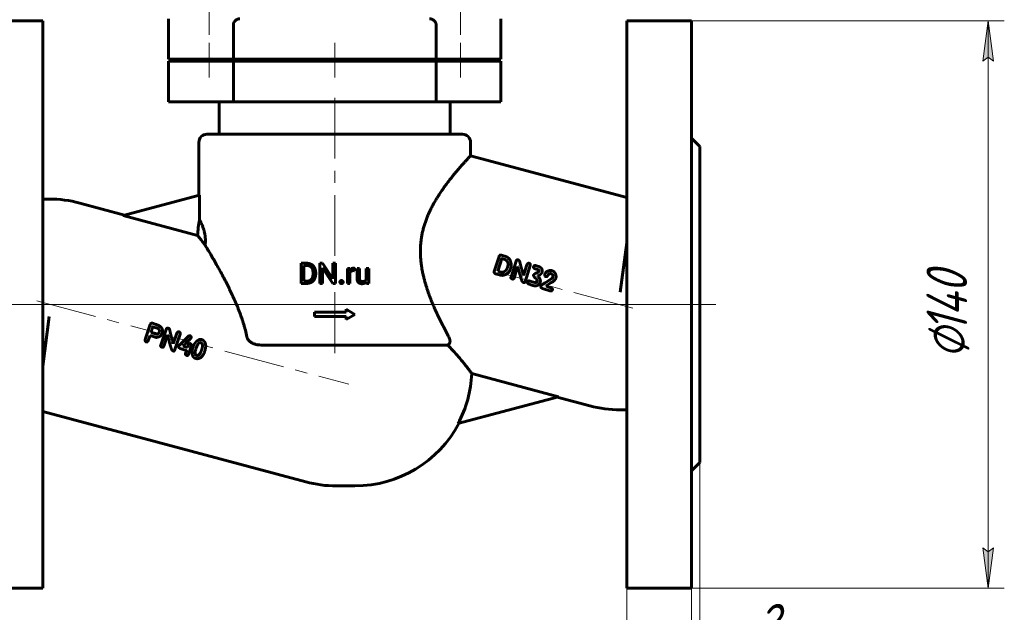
# Model space of a CAD drawing. Header units: millimetres. Extents: x 0 to 420, y 0 to 297.
# Tile 3 of 8: x 72 to 194, y 105 to 178. Entities that reach past the tile are written whole.
import ezdxf

# ---------------------------------------------------------------- set-up
doc = ezdxf.new("R2010")
doc.units = ezdxf.units.MM
for name, pattern in [('K5LT_AXLED', [12, 7.5, -1.5, 1.5, -1.5]), ('K5LT_BASIC', [0]), ('K5LT_THIN', [0])]:
    doc.linetypes.add(name, pattern=pattern)
doc.layers.add('Системный слой', color=7, linetype='Continuous')
doc.layers.add('Системный слой (1)', color=251, linetype='Continuous', true_color=0x6c6c6c)
doc.styles.add('KDIMTEXTSTYLE', font='txt', dxfattribs={"width": 0.96, "oblique": 15, "height": 5})
doc.styles.add('KTEXTSTYLE', font='txt', dxfattribs={"width": 0.96, "height": 5})
doc.dimstyles.new('KDIMSTYLE (0.50)', dxfattribs={"dimtxt": 5, "dimasz": 1, "dimexe": 2, "dimexo": 0, "dimgap": 1, "dimtad": 1, "dimlfac": 2, "dimtxsty": 'KDIMTEXTSTYLE', "dimsah": 1, "dimcen": 0, "dimdle": 1, "dimadec": 0, "dimazin": 0, "dimtfac": 0.667, "dimtmove": 0, "dimatfit": 3, "dimfxl": 1, "dimtvp": 1, "dimtolj": 1, "dimtzin": 0, "dimarcsym": 0})

# ---------------------------------------------------------------- blocks, each defined once
blk = doc.blocks.new('D0')
at = {"layer": 'Системный слой (1)'}
for points in [[(192.45, 172.96), (191.79, 177.96), (191.13, 172.96), (191.79, 173.46)], [(191.79, 107.96), (192.45, 112.96), (191.79, 112.46), (191.13, 112.96)]]:
    blk.add_hatch(color=7, dxfattribs=at).paths.add_polyline_path(points)
at = {"layer": 'Системный слой (1)', "color": 7, "linetype": 'K5LT_THIN', "lineweight": 18}
for p, q in [((147.23, 177.96), (193.79, 177.96)), ((191.13, 172.96), (191.79, 177.96)), ((191.79, 177.96), (192.45, 172.96)), ((191.79, 177.96), (191.79, 107.96)), ((191.79, 173.46), (191.13, 172.96)), ((192.45, 172.96), (191.79, 173.46)), ((191.79, 107.96), (191.13, 112.96)), ((191.13, 112.96), (191.79, 112.46)), ((191.79, 112.46), (192.45, 112.96)), ((192.45, 112.96), (191.79, 107.96)), ((147.23, 107.96), (193.79, 107.96))]:
    blk.add_line(p, q, dxfattribs=at)
blk.add_wipeout([(190.79, 136.23), (183.41, 136.23), (183.41, 149.15), (190.79, 149.15)]).dxf.layer = 'Системный слой (1)'
at = {"layer": 'Системный слой (1)', "color": 7, "char_height": 5, "attachment_point": 1, "rotation": 90, "style": 'KTEXTSTYLE'}
for s, insert in [('\\fArial|b0|c204|p34;\\H5.0;\\W1.000;\\Q15;\\fGOST Type AU|b0|i0|c204|p34;\\Q15;\\W0.960;140', (184.2, 139.53)), ('\\fArial|b0|c204|p34;\\H5.0;\\W1.000;\\Q15;\\fGOST Type AU|b0|i0|c204|p34;\\Q15;\\W0.960;⌀', (184.2, 136.23))]:
    blk.add_mtext(s, dxfattribs=dict(at, insert=insert))
blk = doc.blocks.new('KDIMARROW_01')
at = {"layer": 'Системный слой'}
blk.add_hatch(color=0, dxfattribs=at).paths.add_polyline_path([(0, 0), (-5, 0.66), (-4.5, 0), (-5, -0.66)])
at = {"layer": 'Системный слой', "color": 0, "linetype": 'K5LT_THIN', "lineweight": 18}
for p, q in [((-4.5, 0), (-5, 0.66)), ((-5, 0.66), (0, 0)), ((0, 0), (-5, -0.66)), ((-5, -0.66), (-4.5, 0))]:
    blk.add_line(p, q, dxfattribs=at)
at = {"layer": 'Системный слой (1)', "color": 0, "linetype": 'K5LT_THIN', "lineweight": 18}
blk.add_line((311.04, 142.96), (310.54, 142.96), dxfattribs=at)
blk = doc.blocks.new('D1')
at = {"layer": 'Системный слой (1)'}
for points in [[(155.23, 98.44), (150.23, 99.1), (150.73, 98.44), (150.23, 97.78)], [(160.73, 98.44), (161.23, 99.1), (156.23, 98.44), (161.23, 97.78)]]:
    blk.add_hatch(color=7, dxfattribs=at).paths.add_polyline_path(points)
at = {"layer": 'Системный слой (1)', "color": 7, "linetype": 'K5LT_THIN', "lineweight": 18}
for p, q in [((156.23, 123.46), (156.23, 96.44)), ((155.23, 107.96), (155.23, 96.44)), ((155.23, 98.44), (148.23, 98.44)), ((155.23, 98.44), (150.23, 99.1)), ((150.23, 99.1), (150.73, 98.44)), ((150.73, 98.44), (150.23, 97.78)), ((150.23, 97.78), (155.23, 98.44)), ((156.23, 98.44), (155.23, 98.44)), ((161.23, 99.1), (156.23, 98.44)), ((156.23, 98.44), (161.23, 97.78)), ((156.23, 98.44), (163.23, 98.44)), ((156.23, 98.44), (161.23, 98.44)), ((160.73, 98.44), (161.23, 99.1)), ((161.23, 97.78), (160.73, 98.44)), ((161.23, 98.44), (170.23, 98.44))]:
    blk.add_line(p, q, dxfattribs=at)
blk.add_wipeout([(163.23, 99.44), (163.23, 106.82), (168.03, 106.82), (168.03, 99.44)]).dxf.layer = 'Системный слой (1)'
at = {"layer": 'Системный слой (1)', "color": 7, "insert": (163.23, 106.03), "char_height": 5, "attachment_point": 1, "style": 'KTEXTSTYLE'}
blk.add_mtext('\\fArial|b0|c204|p34;\\H5.0;\\W1.000;\\Q15;\\fGOST Type AU|b0|i0|c204|p34;\\Q15;\\W0.960;2', dxfattribs=at)
blk = doc.blocks.new('D2')
at = {"layer": 'Системный слой (1)'}
for points in [[(147.23, 87.89), (142.23, 88.55), (142.73, 87.89), (142.23, 87.23)], [(160.73, 87.89), (161.23, 88.55), (156.23, 87.89), (161.23, 87.23)]]:
    blk.add_hatch(color=7, dxfattribs=at).paths.add_polyline_path(points)
at = {"layer": 'Системный слой (1)', "color": 7, "linetype": 'K5LT_THIN', "lineweight": 18}
for p, q in [((156.23, 123.46), (156.23, 85.89)), ((147.23, 107.96), (147.23, 85.89)), ((142.19, 87.89), (131.08, 87.89)), ((147.23, 87.89), (140.23, 87.89)), ((147.23, 87.89), (142.19, 87.89)), ((147.23, 87.89), (142.23, 88.55)), ((142.23, 88.55), (142.73, 87.89)), ((142.73, 87.89), (142.23, 87.23)), ((142.23, 87.23), (147.23, 87.89)), ((156.23, 87.89), (147.23, 87.89)), ((161.23, 88.55), (156.23, 87.89)), ((156.23, 87.89), (161.23, 87.23)), ((156.23, 87.89), (163.23, 87.89)), ((160.73, 87.89), (161.23, 88.55)), ((161.23, 87.23), (160.73, 87.89))]:
    blk.add_line(p, q, dxfattribs=at)
blk.add_wipeout([(133.08, 88.89), (133.08, 96.27), (139.91, 96.27), (139.91, 88.89)]).dxf.layer = 'Системный слой (1)'
at = {"layer": 'Системный слой (1)', "color": 7, "insert": (133.08, 95.48), "char_height": 5, "attachment_point": 1, "style": 'KTEXTSTYLE'}
blk.add_mtext('\\fArial|b0|c204|p34;\\H5.0;\\W1.000;\\Q15;\\fGOST Type AU|b0|i0|c204|p34;\\Q15;\\W0.960;18', dxfattribs=at)
blk = doc.blocks.new('D3')
at = {"layer": 'Системный слой (1)'}
for points in [[(54.47, 241.96), (53.81, 246.96), (53.15, 241.96), (53.81, 242.46)], [(53.81, 142.96), (54.47, 147.96), (53.81, 147.46), (53.15, 147.96)]]:
    blk.add_hatch(color=7, dxfattribs=at).paths.add_polyline_path(points)
at = {"layer": 'Системный слой (1)', "color": 7, "linetype": 'K5LT_THIN', "lineweight": 18}
for p, q in [((109.01, 246.96), (51.81, 246.96)), ((53.15, 241.96), (53.81, 246.96)), ((53.81, 246.96), (54.47, 241.96)), ((53.81, 246.96), (53.81, 142.96)), ((53.81, 242.46), (53.15, 241.96)), ((54.47, 241.96), (53.81, 242.46)), ((53.81, 142.96), (53.15, 147.96)), ((53.15, 147.96), (53.81, 147.46)), ((53.81, 147.46), (54.47, 147.96)), ((54.47, 147.96), (53.81, 142.96)), ((156.23, 142.96), (51.81, 142.96))]:
    blk.add_line(p, q, dxfattribs=at)
blk.add_wipeout([(52.81, 189.29), (45.43, 189.29), (45.43, 200.18), (52.81, 200.18)]).dxf.layer = 'Системный слой (1)'
at = {"layer": 'Системный слой (1)', "color": 7, "insert": (46.22, 189.29), "char_height": 5, "attachment_point": 1, "rotation": 90, "style": 'KTEXTSTYLE'}
blk.add_mtext('\\fArial|b0|c204|p34;\\H5.0;\\W1.000;\\Q15;\\fGOST Type AU|b0|i0|c204|p34;\\Q15;\\W0.960;208', dxfattribs=at)
blk = doc.blocks.new('D5')
at = {"layer": 'Системный слой (1)'}
for points in [[(70.73, 73.33), (71.23, 73.99), (66.23, 73.33), (71.23, 72.67)], [(156.23, 73.33), (151.23, 73.99), (151.73, 73.33), (151.23, 72.67)]]:
    blk.add_hatch(color=7, dxfattribs=at).paths.add_polyline_path(points)
at = {"layer": 'Системный слой (1)', "color": 7, "linetype": 'K5LT_THIN', "lineweight": 18}
for p, q in [((66.23, 123.46), (66.23, 71.33)), ((156.23, 123.46), (156.23, 71.33)), ((66.23, 73.33), (71.23, 73.99)), ((71.23, 72.67), (66.23, 73.33)), ((66.23, 73.33), (156.23, 73.33)), ((71.23, 73.99), (70.73, 73.33)), ((70.73, 73.33), (71.23, 72.67)), ((151.73, 73.33), (151.23, 73.99)), ((151.23, 73.99), (156.23, 73.33)), ((156.23, 73.33), (151.23, 72.67)), ((151.23, 72.67), (151.73, 73.33))]:
    blk.add_line(p, q, dxfattribs=at)
blk.add_wipeout([(106.09, 74.33), (106.09, 81.71), (115.96, 81.71), (115.96, 74.33)]).dxf.layer = 'Системный слой (1)'
at = {"layer": 'Системный слой (1)', "color": 7, "insert": (106.09, 80.92), "char_height": 5, "attachment_point": 1, "style": 'KTEXTSTYLE'}
blk.add_mtext('\\fArial|b0|c204|p34;\\H5.0;\\W1.000;\\Q15;\\fGOST Type AU|b0|i0|c204|p34;\\Q15;\\W0.960;180', dxfattribs=at)

msp = doc.modelspace()

# ---------------------------------------------------------------- linework, layer by layer
at = {"layer": 'Системный слой (1)', "color": 150, "linetype": 'K5LT_BASIC', "lineweight": 60, "true_color": 0x0080ff}
for p, q in [((67.233, 177.9575), (75.233, 177.9575)), ((75.233, 177.9575), (75.233, 107.9575)), ((90.733, 173.2075), (90.733, 178.2075)), ((98.733, 173.2075), (98.733, 177.4575)), ((123.733, 173.2075), (123.733, 177.4575)), ((131.733, 173.2075), (131.733, 178.2075)), ((155.233, 177.9575), (147.233, 177.9575)), ((147.233, 177.9575), (147.233, 107.9575)), ((155.233, 177.9575), (155.233, 107.9575)), ((90.733, 173.2075), (98.733, 173.2075)), ((90.733, 172.9575), (98.733, 172.9575)), ((90.733, 167.9575), (90.733, 172.9575)), ((93.733, 172.9575), (93.733, 173.2075)), ((97.733, 172.9575), (97.733, 173.2075)), ((98.733, 173.2075), (123.733, 173.2075)), ((98.733, 172.9575), (123.733, 172.9575)), ((98.733, 167.9575), (98.733, 172.9575)), ((107.233, 172.9575), (107.233, 173.2075)), ((115.233, 172.9575), (115.233, 173.2075)), ((123.733, 173.2075), (131.733, 173.2075)), ((123.733, 172.9575), (131.733, 172.9575)), ((123.733, 167.9575), (123.733, 172.9575)), ((124.733, 172.9575), (124.733, 173.2075)), ((128.733, 172.9575), (128.733, 173.2075)), ((131.733, 167.9575), (131.733, 172.9575)), ((90.733, 167.9575), (98.733, 167.9575)), ((96.983, 163.9575), (96.983, 167.9575)), ((98.733, 167.9575), (123.733, 167.9575)), ((123.733, 167.9575), (131.733, 167.9575)), ((125.483, 163.9575), (125.483, 167.9575)), ((95.483, 163.9575), (126.983, 163.9575)), ((94.483, 156.4343), (94.483, 162.9575)), ((127.983, 161.3062), (127.983, 162.9575)), ((156.233, 162.4575), (155.233, 163.4575)), ((156.233, 162.4575), (156.233, 123.4575)), ((147.233, 156.1482), (127.983, 161.3062)), ((75.233, 155.9575), (76.0355, 155.9575)), ((79.7884, 155.4635), (85.3241, 153.9802)), ((85.1564, 153.9352), (94.5503, 156.4523)), ((94.5503, 153.4052), (94.5503, 156.4523)), ((85.1564, 153.9352), (94.3337, 151.4762)), ((146.4305, 144.4575), (147.233, 150.5533)), ((130.9014, 147.0111), (131.4901, 148.8907)), ((131.3323, 147.0745), (131.8183, 148.6092)), ((131.7343, 149.0483), (131.7923, 149.0337)), ((132.3342, 148.864), (131.7923, 149.0337)), ((132.195, 148.5109), (131.8418, 148.6215)), ((132.9692, 146.333), (133.5855, 148.3005)), ((107.0894, 145.5534), (107.0894, 148.0364)), ((107.0894, 148.0364), (107.792, 148.0364)), ((107.4186, 145.8211), (107.4186, 147.7669)), ((107.4186, 147.7669), (107.792, 147.7669)), ((109.4045, 148.0364), (109.7337, 148.0364)), ((109.4045, 145.5534), (109.4045, 148.0364)), ((109.7337, 148.0364), (110.9888, 146.1162)), ((109.7337, 145.5534), (109.7337, 147.4685)), ((109.7337, 147.4685), (110.9837, 145.5534)), ((110.9888, 148.0364), (111.3145, 148.0364)), ((110.9888, 146.1162), (110.9888, 148.0364)), ((111.3145, 145.5534), (111.3145, 148.0364)), ((112.7964, 145.5534), (112.7964, 147.3986)), ((112.7964, 147.3986), (113.1033, 147.3986)), ((113.1033, 147.3986), (113.1095, 147.1876)), ((113.6866, 147.1155), (113.6883, 147.4088)), ((113.9802, 146.2082), (113.9802, 147.3986)), ((113.9802, 147.3986), (114.2957, 147.3986)), ((114.2957, 146.2048), (114.2957, 147.3986)), ((115.1159, 147.3986), (115.4331, 147.3986)), ((115.1159, 146.056), (115.1159, 147.3986)), ((115.4331, 145.5534), (115.4331, 147.3986)), ((131.3471, 147.0591), (131.3323, 147.0745)), ((131.7051, 146.947), (131.3471, 147.0591)), ((132.5276, 147.5131), (132.5617, 147.6222)), ((133.3484, 146.2142), (133.7888, 147.6203)), ((133.8067, 147.6146), (133.7888, 147.6203)), ((134.519, 146.5284), (134.938, 147.8661)), ((134.6969, 145.7328), (135.33, 147.754)), ((136.3417, 147.2298), (135.9576, 147.3501)), ((136.3969, 147.6343), (136.06, 147.7398)), ((136.3993, 147.0313), (136.4166, 147.0867)), ((107.4186, 145.8211), (107.7613, 145.8211)), ((108.5611, 146.7199), (108.5611, 146.8716)), ((108.8868, 146.7199), (108.8868, 146.8682)), ((113.1119, 145.5534), (113.1119, 146.8642)), ((115.1247, 145.736), (115.1313, 145.5534)), ((131.5464, 146.6), (131.0484, 146.7559)), ((134.519, 145.6724), (134.4571, 145.6918)), ((134.519, 146.5284), (134.5011, 146.534)), ((135.9163, 145.6493), (135.2768, 145.8496)), ((136.1766, 145.7786), (136.1848, 145.8047)), ((136.2705, 146.4605), (136.2791, 146.4882)), ((136.5607, 145.6584), (136.5678, 145.7151)), ((137.1875, 145.6371), (138.0043, 146.1622)), ((137.9735, 146.7259), (137.9101, 146.7457)), ((138.1044, 146.2881), (138.1106, 146.3076)), ((138.5044, 146.2129), (138.5319, 146.3633)), ((107.0894, 145.5534), (107.7613, 145.5534)), ((109.4045, 145.5534), (109.7337, 145.5534)), ((110.9837, 145.5534), (111.3145, 145.5534)), ((112.7964, 145.5534), (113.1119, 145.5534)), ((115.1313, 145.5534), (115.4331, 145.5534)), ((135.7505, 145.2795), (135.6951, 145.2969)), ((136.6438, 145.2249), (136.6494, 145.2428)), ((137.7753, 144.6381), (136.8379, 144.9318)), ((137.2847, 145.2171), (137.2913, 145.2383)), ((137.8966, 145.0255), (137.2847, 145.2171)), ((137.2913, 145.2383), (137.8893, 145.6354)), ((138.06, 144.7313), (138.0686, 144.7589)), ((112.6505, 141.9906), (112.6505, 142.3656)), ((112.6505, 142.3656), (113.733, 141.7406)), ((76.0355, 141.4575), (75.233, 135.3618)), ((108.733, 141.9906), (112.6505, 141.9906)), ((108.733, 141.4906), (108.733, 141.9906)), ((108.733, 141.4906), (112.6505, 141.4906)), ((112.6505, 141.1156), (113.733, 141.7406)), ((112.6505, 141.1156), (112.6505, 141.4906)), ((88.4749, 140.5011), (87.8952, 138.7475)), ((88.7507, 140.6423), (89.2357, 140.4795)), ((88.8231, 140.2043), (89.4698, 139.9872)), ((90.4355, 139.8771), (89.7794, 137.9225)), ((88.459, 139.1465), (88.2425, 138.5014)), ((88.459, 139.1465), (89.2124, 138.8936)), ((88.5887, 139.5329), (88.6006, 139.5091)), ((88.6006, 139.5091), (89.0936, 139.3436)), ((90.625, 139.1929), (90.1561, 137.7961)), ((90.625, 139.1929), (90.6428, 139.1869)), ((91.779, 139.4153), (91.3329, 138.0864)), ((92.1686, 139.2953), (91.4946, 137.2874)), ((91.254, 137.2512), (91.3154, 137.2306)), ((91.3151, 138.0924), (91.3329, 138.0864)), ((92.1756, 137.5265), (92.9306, 137.273)), ((92.5678, 137.8535), (92.5559, 137.8179)), ((92.5559, 137.8179), (93.0732, 137.6443)), ((92.9408, 137.2498), (92.8241, 136.9022)), ((93.1617, 137.9078), (93.0732, 137.6443)), ((93.572, 137.8762), (93.2057, 136.7849)), ((94.1942, 137.7069), (94.1248, 137.5269)), ((95.2156, 137.2183), (95.2129, 137.2102)), ((102.1453, 137.9575), (124.002, 137.9575)), ((124.002, 137.9575), (125.1602, 137.9575)), ((94.1921, 136.6877), (94.2713, 136.6611)), ((138.8096, 131.5779), (128.1323, 134.4389)), ((138.8096, 131.5779), (126.432, 128.2614)), ((142.6776, 130.4516), (138.6419, 131.533)), ((147.233, 129.9575), (146.4305, 129.9575)), ((75.233, 129.7669), (107.6776, 121.0734)), ((156.233, 123.4575), (155.233, 122.4575)), ((111.4305, 120.5793), (113.7334, 120.5793)), ((67.233, 107.9575), (75.233, 107.9575)), ((155.233, 107.9575), (147.233, 107.9575))]:
    msp.add_line(p, q, dxfattribs=at)
for centre, radius, start, end in [((95.483, 162.9575), 1, 90, 180), ((126.983, 162.9575), 1, 0, 90), ((76.0355, 141.4575), 14.5, 75, 90), ((108.7326, 150.8358), 14.4132, 169.731008, 177.453339), ((113.7334, 135.0793), 14.4132, 331.768396, 357.453339), ((146.4305, 144.4575), 14.5, 255, 270), ((113.7334, 135.0793), 14.5, 270, 332.090094), ((111.4305, 135.0793), 14.5, 255, 270)]:
    msp.add_arc(centre, radius, start, end, dxfattribs=at)
for points, degree, knots in [([(99.5327, 178.2075), (99.5009, 178.2075), (99.4526, 178.2034), (99.3823, 178.1893), (99.3239, 178.1726), (99.2614, 178.149), (99.206, 178.1231), (99.1446, 178.0896), (99.0914, 178.0555), (99.0386, 178.0158), (98.9959, 177.9803), (98.9508, 177.9378), (98.9105, 177.894), (98.8772, 177.853), (98.8499, 177.8153), (98.8256, 177.7772), (98.7961, 177.7243), (98.77, 177.6649), (98.7504, 177.6003), (98.7369, 177.5354), (98.733, 177.488), (98.733, 177.4575)], 3, [0, 0, 0, 0, 2.22387486, 3.32099267, 4.75176547, 6.1458232, 7.50300992, 8.46179209, 10.28489844, 11.12648195, 12.14773459, 13.32273672, 14.43128178, 15.25241192, 16.01985786, 16.76425095, 17.48516304, 18.96111425, 19.84061734, 20.61980981, 22, 22, 22, 22]), ([(122.9333, 178.2075), (122.9651, 178.2075), (123.0135, 178.2034), (123.0837, 178.1893), (123.1421, 178.1726), (123.2046, 178.149), (123.26, 178.1231), (123.3214, 178.0896), (123.3746, 178.0555), (123.4274, 178.0158), (123.4701, 177.9803), (123.5152, 177.9378), (123.5556, 177.894), (123.5889, 177.853), (123.6161, 177.8153), (123.6404, 177.7772), (123.67, 177.7243), (123.696, 177.6649), (123.7157, 177.6003), (123.7291, 177.5354), (123.733, 177.488), (123.733, 177.4575)], 3, [0, 0, 0, 0, 2.22387486, 3.32099267, 4.75176547, 6.1458232, 7.50300992, 8.46179209, 10.28489844, 11.12648195, 12.14773459, 13.32273672, 14.43128178, 15.25241192, 16.01985786, 16.76425095, 17.48516304, 18.96111425, 19.84061734, 20.61980981, 22, 22, 22, 22]), ([(121.9013, 151.0301), (121.9252, 151.1996), (121.9809, 151.5362), (122.0875, 152.0337), (122.2163, 152.5242), (122.3661, 153.0069), (122.5355, 153.4814), (122.7552, 154.0277), (122.9642, 154.4841), (123.1882, 154.9337), (123.4007, 155.3354), (123.6636, 155.7954), (123.9613, 156.2832), (124.2667, 156.7539), (124.573, 157.1999), (124.8784, 157.6261), (125.174, 158.0226), (125.4765, 158.414), (125.7563, 158.7655), (126.0402, 159.1131), (126.3001, 159.4235), (126.5357, 159.6996), (126.7366, 159.9313), (126.9165, 160.1362), (127.1164, 160.3614), (127.3036, 160.5694), (127.4796, 160.7628), (127.6169, 160.9124), (127.7349, 161.0402), (127.8322, 161.1449), (127.9071, 161.2252), (127.9668, 161.2889), (127.983, 161.3062), (127.983, 161.3062)], 3, [0, 0, 0, 0, 0.90495896, 1.81291692, 2.73052209, 3.65369347, 4.57955658, 5.51571608, 6.94721788, 7.4351069, 8.42298652, 9.61425691, 10.6134884, 11.93348059, 13.15564452, 14.14548518, 15.46699391, 16.61259282, 17.75751084, 18.89808106, 20.21595169, 21.20946694, 22.19807515, 23.18175048, 24.03379126, 25.54661491, 26.63559857, 27.73228102, 28.84242316, 29.96757889, 31.10711969, 32.2593305, 34, 34, 34, 34]), ([(95.2539, 150.2743), (95.2634, 150.3507), (95.2776, 150.4928), (95.2873, 150.6837), (95.2897, 150.8496), (95.2874, 150.9693), (95.2817, 151.0996), (95.2703, 151.2645), (95.2499, 151.437), (95.2216, 151.6188), (95.1904, 151.7842), (95.1556, 151.9333), (95.1174, 152.0796), (95.0761, 152.2224), (95.0171, 152.4017), (94.9536, 152.5732), (94.8927, 152.7223), (94.837, 152.8496), (94.7838, 152.9639), (94.7303, 153.0731), (94.6781, 153.1744), (94.6236, 153.2759), (94.5812, 153.3515), (94.5577, 153.3925), (94.5503, 153.4052)], 3, [0, 0, 0, 0, 1.15896359, 2.0687111, 2.65762868, 3.43778402, 3.70830339, 4.46864287, 5.77169916, 6.25305373, 7.29968768, 8.48400575, 8.91758467, 10.08100275, 11.38340734, 12.92841445, 14.37337751, 15.60431802, 16.9533349, 18.40619749, 19.961712, 21.59397163, 23.84888652, 25, 25, 25, 25]), ([(95.2539, 150.2743), (95.1373, 150.4199), (94.9593, 150.6462), (94.7436, 150.9269), (94.5949, 151.1237), (94.4658, 151.2967), (94.3851, 151.4061), (94.3445, 151.4614), (94.3337, 151.4762)], 3, [0, 0, 0, 0, 2.25945071, 3.73688848, 5.35077517, 6.60568444, 8.29792954, 9, 9, 9, 9]), ([(121.9013, 151.0301), (121.8796, 150.876), (121.8428, 150.5663), (121.8046, 150.0579), (121.7924, 149.5924), (121.7992, 149.1308), (121.8194, 148.7175), (121.8589, 148.2603), (121.9072, 147.8672), (121.9632, 147.4952), (122.0291, 147.118), (122.1208, 146.6714), (122.2261, 146.2275), (122.3357, 145.813), (122.4474, 145.4248), (122.5698, 145.0299), (122.7394, 144.5188), (122.9498, 143.9366), (123.1984, 143.3032), (123.445, 142.7127), (123.7082, 142.1154), (123.9959, 141.4942), (124.3045, 140.8567), (124.6283, 140.2136), (124.9632, 139.5717), (125.1878, 139.154), (125.3004, 138.9473)], 3, [0, 0, 0, 0, 0.92710246, 1.85721533, 3.03738825, 3.70019964, 4.60745856, 5.50195802, 6.43601458, 6.97322493, 7.7549994, 8.73610576, 9.72396066, 10.52171553, 11.3498177, 12.19887252, 13.06881594, 14.68759697, 16.07040935, 17.3784013, 18.7901938, 20.31042095, 21.8939632, 23.54856065, 25.25508025, 27, 27, 27, 27]), ([(100.4032, 138.9575), (100.3479, 139.2315), (100.2542, 139.6381), (100.1111, 140.1715), (99.995, 140.5689), (99.871, 140.9628), (99.74, 141.353), (99.6025, 141.7395), (99.4594, 142.122), (99.3113, 142.4999), (99.1086, 142.9963), (98.8473, 143.602), (98.5256, 144.3042), (98.201, 144.9785), (97.8794, 145.6197), (97.5657, 146.2239), (97.2652, 146.7864), (96.9351, 147.3898), (96.5845, 148.0147), (96.1483, 148.7741), (95.7927, 149.3779), (95.4777, 149.9045), (95.3345, 150.1414), (95.2539, 150.2743)], 3, [0, 0, 0, 0, 1.34260023, 2.01792813, 2.69660874, 3.37656112, 4.05930612, 4.74366133, 5.43001282, 6.11684402, 6.80319839, 8.17083911, 9.52698596, 10.86519188, 12.18418199, 13.46134546, 14.69347581, 15.87012198, 17.5560281, 19.13121737, 21.61345962, 22.5779497, 24, 24, 24, 24]), ([(113.2901, 147.3687), (113.1818, 147.3048), (113.1107, 147.1895), (113.1095, 147.1876)], 2, [0, 0, 0, 1.96718007, 2, 2, 2]), ([(113.1119, 146.8642), (113.1445, 146.942), (113.2568, 147.0609), (113.4239, 147.1291), (113.5331, 147.1291)], 2, [0, 0, 0, 0.9573171, 1.97865855, 3, 3, 3]), ([(102.1453, 137.9575), (102.0276, 137.9575), (101.8414, 137.9696), (101.5937, 138.0125), (101.4089, 138.06), (101.2525, 138.1141), (101.0893, 138.1842), (100.9594, 138.2549), (100.8574, 138.324), (100.7665, 138.3917), (100.6839, 138.4653), (100.5879, 138.5724), (100.5253, 138.6584), (100.4642, 138.7684), (100.4264, 138.8616), (100.4085, 138.9316), (100.4032, 138.9575)], 3, [0, 0, 0, 0, 2.80513725, 4.38867351, 5.90184863, 7.29590447, 8.29255613, 10.09446426, 10.77496502, 11.20171698, 12.77062756, 13.38402966, 14.60279972, 15.2819928, 16.37272438, 17, 17, 17, 17]), ([(125.3004, 138.9473), (125.3412, 138.8725), (125.3855, 138.7718), (125.4285, 138.6253), (125.4474, 138.5234), (125.4519, 138.4344), (125.4489, 138.3577), (125.439, 138.289), (125.4202, 138.2264), (125.3959, 138.1677), (125.3685, 138.1198), (125.3231, 138.0639), (125.2781, 138.0224), (125.2204, 137.9846), (125.1813, 137.9659), (125.1602, 137.9575)], 3, [0, 0, 0, 0, 3.17766503, 4.191509, 6.14458192, 7.50829883, 8.08003042, 9.56413938, 10.64930868, 11.09221684, 12.50261822, 13.1764097, 14.32230449, 15.14818, 16, 16, 16, 16]), ([(128.1323, 134.4389), (128.0997, 134.4835), (128.0285, 134.5803), (127.8843, 134.7739), (127.7141, 134.9993), (127.5048, 135.2712), (127.2926, 135.5408), (127.0479, 135.8456), (126.7513, 136.2061), (126.2669, 136.7734), (125.7384, 137.3598), (125.3133, 137.8021), (125.1602, 137.9575)], 3, [0, 0, 0, 0, 1.44819787, 2.43219777, 3.58730126, 4.87936928, 5.91983392, 6.64082586, 8.08042006, 9.42310929, 11.75159914, 13, 13, 13, 13])]:
    msp.add_open_spline(points, degree=degree, knots=knots, dxfattribs=at)
for points in [[(131.7343, 149.0483), (131.5842, 149.0882), (131.4901, 148.8907)], [(131.8418, 148.6215), (131.8229, 148.6238), (131.8183, 148.6092)], [(132.3244, 148.4506), (132.2454, 148.495), (132.195, 148.5109)], [(132.5617, 147.6222), (132.7203, 148.1283), (132.3244, 148.4506)], [(132.9915, 148.013), (132.8354, 148.707), (132.3342, 148.864)], [(133.8723, 148.4572), (133.6949, 148.5128), (133.5855, 148.3005)], [(134.0877, 148.0324), (134.035, 148.4063), (133.8723, 148.4572)], [(108.8868, 146.8682), (108.8868, 147.1376), (108.73, 147.5691), (108.4383, 147.8743), (108.0359, 148.0364), (107.792, 148.0364)], [(108.5611, 146.8716), (108.5611, 147.0848), (108.4588, 147.4173), (108.261, 147.6475), (107.9762, 147.7669), (107.792, 147.7669)], [(113.5484, 147.4327), (113.3984, 147.4327), (113.2901, 147.3687)], [(113.5331, 147.1291), (113.5774, 147.1291), (113.6473, 147.124), (113.6866, 147.1155)], [(113.6269, 147.425), (113.5825, 147.4327), (113.5484, 147.4327)], [(113.6883, 147.4088), (113.6712, 147.4173), (113.6269, 147.425)], [(130.9014, 147.0111), (130.8575, 146.8425), (131.0484, 146.7559)], [(131.7051, 146.947), (131.985, 146.8593), (132.3065, 147.1267)], [(131.9664, 146.5488), (132.7034, 146.6825), (132.9247, 147.3888)], [(132.3065, 147.1267), (132.4496, 147.2642), (132.5276, 147.5131)], [(132.9247, 147.3888), (133.0368, 147.7468), (132.9915, 148.013)], [(133.8067, 147.6146), (133.9102, 147.1748), (134.195, 146.2242)], [(134.5011, 146.534), (134.2811, 147.3606), (134.0877, 148.0324)], [(135.2253, 148.0245), (135.0089, 148.0923), (134.938, 147.8661)], [(135.33, 147.754), (135.3978, 147.9705), (135.2253, 148.0245)], [(135.7525, 147.6252), (135.6924, 147.4332), (135.9576, 147.3501)], [(136.06, 147.7398), (135.8127, 147.8173), (135.7525, 147.6252)], [(136.3993, 147.0313), (136.3835, 146.9809), (136.1568, 146.8678)], [(136.2791, 146.4882), (136.7236, 146.692), (136.7976, 146.928)], [(136.3417, 147.2298), (136.4247, 147.2038), (136.4166, 147.0867)], [(136.8183, 147.0913), (136.8037, 147.5069), (136.3969, 147.6343)], [(136.7976, 146.928), (136.8271, 147.0224), (136.8183, 147.0913)], [(137.7813, 147.1506), (137.2597, 147.0656), (137.1363, 146.6718)], [(138.0283, 147.1233), (137.9339, 147.1528), (137.7813, 147.1506)], [(138.5319, 146.3633), (138.5002, 146.9755), (138.0283, 147.1233)], [(107.7613, 145.8211), (108.0274, 145.8211), (108.3821, 146.0445), (108.5611, 146.4487), (108.5611, 146.7199)], [(107.7613, 145.5534), (108.0205, 145.5534), (108.4349, 145.7154), (108.73, 146.019), (108.8868, 146.4504), (108.8868, 146.7199)], [(111.9258, 145.8561), (111.8754, 145.8007), (111.8754, 145.7205)], [(111.8754, 145.7205), (111.8754, 145.6421), (111.9258, 145.5875)], [(112.0716, 145.9115), (111.9761, 145.9115), (111.9258, 145.8561)], [(112.2174, 145.8561), (112.1671, 145.9115), (112.0716, 145.9115)], [(112.2677, 145.7205), (112.2677, 145.8007), (112.2174, 145.8561)], [(112.2174, 145.5875), (112.2677, 145.6421), (112.2677, 145.7205)], [(113.9802, 146.2082), (113.9802, 146.0241), (114.0672, 145.7614), (114.1473, 145.6796)], [(114.1473, 145.6796), (114.2274, 145.5977), (114.3391, 145.5585)], [(114.3238, 145.9994), (114.2957, 146.0804), (114.2957, 146.2048)], [(114.4005, 145.8714), (114.3519, 145.9183), (114.3238, 145.9994)], [(114.5097, 145.8058), (114.4491, 145.8246), (114.4005, 145.8714)], [(114.635, 145.787), (114.5702, 145.787), (114.5097, 145.8058)], [(114.9539, 145.8646), (114.8363, 145.787), (114.635, 145.787)], [(114.9215, 145.5832), (115.0438, 145.6399), (115.1247, 145.736)], [(115.1159, 146.056), (115.0633, 145.9367), (114.9539, 145.8646)], [(131.5464, 146.6), (131.6912, 146.5546), (131.9664, 146.5488)], [(132.9692, 146.333), (132.9172, 146.167), (133.0979, 146.1104)], [(133.0979, 146.1104), (133.2964, 146.0482), (133.3484, 146.2142)], [(134.195, 146.2242), (134.3302, 145.7316), (134.4571, 145.6918)], [(134.519, 145.6724), (134.6638, 145.6271), (134.6969, 145.7328)], [(135.0092, 145.7315), (134.9919, 145.5279), (135.1237, 145.4866)], [(135.2768, 145.8496), (135.0602, 145.8943), (135.0092, 145.7315)], [(135.762, 146.6001), (135.7207, 146.4683), (135.9263, 146.2574)], [(136.1568, 146.8678), (135.7967, 146.7108), (135.762, 146.6001)], [(136.1766, 145.7786), (136.1298, 145.6289), (135.9163, 145.6493)], [(135.9263, 146.2574), (136.2312, 145.9528), (136.1848, 145.8047)], [(136.5678, 145.7151), (136.6702, 146.0422), (136.2705, 146.4605)], [(137.1363, 146.6718), (137.1011, 146.4451), (137.2671, 146.3931)], [(137.2671, 146.3931), (137.2848, 146.3983), (137.3141, 146.3892)], [(137.3141, 146.3892), (137.4639, 146.394), (137.5251, 146.5893)], [(137.5251, 146.5893), (137.6904, 146.8145), (137.9101, 146.7457)], [(137.8893, 145.6354), (138.4081, 145.9053), (138.5044, 146.2129)], [(137.9735, 146.7259), (138.2003, 146.5941), (138.1106, 146.3076)], [(138.1044, 146.2881), (138.0856, 146.2279), (138.0043, 146.1622)], [(111.9258, 145.5875), (111.9761, 145.5329), (112.0716, 145.5329)], [(112.0716, 145.5329), (112.1671, 145.5329), (112.2174, 145.5875)], [(114.3391, 145.5585), (114.4509, 145.5193), (114.5856, 145.5193)], [(114.5856, 145.5193), (114.7834, 145.5193), (114.9215, 145.5832)], [(135.1237, 145.4866), (135.5064, 145.356), (135.6951, 145.2969)], [(135.7505, 145.2795), (135.8888, 145.2362), (136.0873, 145.2652)], [(136.0873, 145.2652), (136.4669, 145.3589), (136.5607, 145.6584)], [(136.6438, 145.2249), (136.5985, 145.0461), (136.8379, 144.9318)], [(137.1875, 145.6371), (136.6861, 145.3599), (136.6494, 145.2428)], [(137.7753, 144.6381), (137.9723, 144.5711), (138.06, 144.7313)], [(138.0686, 144.7589), (138.1206, 144.9249), (137.8966, 145.0255)], [(88.7507, 140.6423), (88.5907, 140.6961), (88.4749, 140.5011)], [(88.7988, 140.1909), (88.6278, 139.6493), (88.5887, 139.5329)], [(88.8231, 140.2043), (88.8043, 140.207), (88.7988, 140.1909)], [(89.9537, 139.9633), (89.842, 140.2814), (89.2357, 140.4795)], [(89.6038, 139.5825), (89.6759, 139.7975), (89.4698, 139.9872)], [(89.9652, 139.4107), (90.0655, 139.6451), (89.9537, 139.9633)], [(90.7255, 140.028), (90.5492, 140.0871), (90.4355, 139.8771)], [(90.9322, 139.5988), (90.8871, 139.9737), (90.7255, 140.028)], [(87.8952, 138.7475), (87.7807, 138.4064), (87.9779, 138.3402)], [(87.9779, 138.3402), (88.146, 138.2838), (88.2425, 138.5014)], [(89.0936, 139.3436), (89.48, 139.2139), (89.6038, 139.5825)], [(89.2124, 138.8936), (89.8089, 138.9451), (89.9652, 139.4107)], [(90.6428, 139.1869), (90.7373, 138.745), (91.0027, 137.7889)], [(91.3151, 138.0924), (91.1119, 138.9233), (90.9322, 139.5988)], [(92.0694, 139.5678), (91.8544, 139.64), (91.779, 139.4153)], [(93.1851, 139.0224), (92.0287, 137.9032), (92.0064, 137.8369)], [(92.1686, 139.2953), (92.2408, 139.5103), (92.0694, 139.5678)], [(92.5678, 137.8535), (93.5103, 138.7963), (93.519, 138.8222)], [(93.3956, 139.0975), (93.2111, 139.1), (93.1851, 139.0224)], [(93.519, 138.8222), (93.5686, 139.0394), (93.3956, 139.0975)], [(94.5931, 138.6325), (94.3935, 138.6006), (94.1506, 138.3619)], [(94.8497, 138.6147), (94.6923, 138.6388), (94.5931, 138.6325)], [(95.3367, 137.8684), (95.2782, 138.4709), (94.8497, 138.6147)], [(89.7794, 137.9225), (89.7241, 137.7576), (89.9035, 137.6974)], [(89.9035, 137.6974), (90.1007, 137.6312), (90.1561, 137.7961)], [(91.0027, 137.7889), (91.1279, 137.2936), (91.254, 137.2512)], [(91.3154, 137.2306), (91.4593, 137.1823), (91.4946, 137.2874)], [(92.0064, 137.8369), (91.9418, 137.6445), (92.1756, 137.5265)], [(92.9306, 137.273), (92.9468, 137.2676), (92.9408, 137.2498)], [(93.4496, 138.1223), (93.2556, 138.1875), (93.1617, 137.9078)], [(93.572, 137.8762), (93.6192, 138.0168), (93.4496, 138.1223)], [(93.7634, 137.7256), (93.6505, 137.3893), (93.6363, 137.0308)], [(94.1506, 138.3619), (93.9077, 138.1233), (93.7634, 137.7256)], [(94.1248, 137.5269), (93.914, 136.781), (94.1921, 136.6877)], [(94.7319, 138.2369), (94.4571, 138.3292), (94.1942, 137.7069)], [(94.2753, 136.2712), (94.8981, 136.2725), (95.2129, 137.2102)], [(94.7024, 137.0506), (94.7924, 137.2596), (94.8228, 137.3502)], [(94.8228, 137.3502), (95.0811, 138.1197), (94.7319, 138.2369)], [(95.2156, 137.2183), (95.3111, 137.5028), (95.3367, 137.8684)], [(92.8241, 136.9022), (92.7882, 136.7632), (92.9655, 136.6749)], [(92.9655, 136.6749), (93.1525, 136.6265), (93.2057, 136.7849)], [(93.6363, 137.0308), (93.6717, 136.445), (94.0758, 136.3094)], [(94.0758, 136.3094), (94.189, 136.2714), (94.2753, 136.2712)], [(94.2713, 136.6611), (94.4604, 136.5976), (94.7024, 137.0506)]]:
    msp.add_open_spline(points, degree=2, dxfattribs=at)

# ---------------------------------------------------------------- next in the draw order: dimensions: what is measured, and where the dimension line sits
at = {"layer": 'Системный слой (1)', "color": 7}
dim = msp.add_linear_dim(base=(191.7896, 177.9575), p1=(147.233, 107.9575), p2=(147.233, 177.9575), angle=90, dimstyle='KDIMSTYLE (0.50)', override={"dimexo": 0, "dimpost": '\\fGOST Type AU|b0|c204|p34;\\H5.0;\\W0.960;\\Q15;∅<>', "dimblk1": 'KDIMARROW_01', "dimblk2": 'KDIMARROW_01', "dimse1": 0, "dimse2": 0, "dimclrt": 7, "dimtol": 1, "dimtp": 0, "dimtm": 0, "dimtdec": 5, "dimtolj": 1}, dxfattribs=at)
dim.commit()
dim.dimension.update_dxf_attribs({"geometry": 'D0', "text_midpoint": (191.7896, 142.9575), "dimtype": 160})

# ---------------------------------------------------------------- next in the draw order: dimensions: what is measured, and where the dimension line sits
dim = msp.add_linear_dim(base=(53.809, 246.9578), p1=(156.233, 142.9575), p2=(109.014, 246.9578), angle=90, dimstyle='KDIMSTYLE (0.50)', override={"dimexo": 0, "dimpost": '\\fGOST Type AU|b0|c204|p34;\\H5.0;\\W0.960;\\Q15;<>', "dimblk1": 'KDIMARROW_01', "dimblk2": 'KDIMARROW_01', "dimse1": 0, "dimse2": 0, "dimclrt": 7, "dimtol": 1, "dimtp": 0, "dimtm": 0, "dimtdec": 5, "dimtolj": 1}, dxfattribs=at)
dim.commit()
dim.dimension.update_dxf_attribs({"geometry": 'D3', "text_midpoint": (53.809, 194.9577), "dimtype": 160})
dim = msp.add_linear_dim(base=(156.233, 98.4407), p1=(155.233, 107.9575), p2=(156.233, 123.4575), dimstyle='KDIMSTYLE (0.50)', override={"dimexo": 0, "dimtoh": 1, "dimpost": '\\fGOST Type AU|b0|c204|p34;\\H5.0;\\W0.960;\\Q15;<>', "dimblk1": 'KDIMARROW_01', "dimblk2": 'KDIMARROW_01', "dimse1": 0, "dimse2": 0, "dimclrt": 7, "dimtol": 1, "dimtp": 0, "dimtm": 0, "dimtdec": 5, "dimtmove": 1, "dimtolj": 1}, dxfattribs=at)
dim.commit()
dim.dimension.update_dxf_attribs({"geometry": 'D1', "text_midpoint": (165.7305, 98.4407), "dimtype": 160})

# ---------------------------------------------------------------- next in the draw order: linework, layer by layer
at = {"layer": 'Системный слой (1)', "color": 30, "linetype": 'K5LT_AXLED', "lineweight": 18, "true_color": 0xff8000}
for p, q in [((95.733, 176.2075), (95.733, 180.5916)), ((126.733, 176.2075), (126.733, 180.5916)), ((95.733, 170.9575), (95.733, 175.2075)), ((111.233, 170.9575), (111.233, 175.2075)), ((126.733, 170.9575), (126.733, 175.2075)), ((111.233, 136.9575), (111.233, 169.9575)), ((147.9741, 142.491), (131.4731, 146.9124)), ((74.4919, 143.4241), (112.9741, 133.1128)), ((77.233, 142.9575), (64.233, 142.9575)), ((158.233, 142.9575), (145.233, 142.9575))]:
    msp.add_line(p, q, dxfattribs=at)

# ---------------------------------------------------------------- next in the draw order: dimensions: what is measured, and where the dimension line sits
at = {"layer": 'Системный слой (1)', "color": 7}
dim = msp.add_linear_dim(base=(156.233, 87.8928), p1=(147.233, 107.9575), p2=(156.233, 123.4575), dimstyle='KDIMSTYLE (0.50)', override={"dimexo": 0, "dimtoh": 1, "dimpost": '\\fGOST Type AU|b0|c204|p34;\\H5.0;\\W0.960;\\Q15;<>', "dimblk1": 'KDIMARROW_01', "dimblk2": 'KDIMARROW_01', "dimse1": 0, "dimse2": 0, "dimclrt": 7, "dimtol": 1, "dimtp": 0, "dimtm": 0, "dimtdec": 5, "dimtmove": 1, "dimtolj": 1}, dxfattribs=at)
dim.commit()
dim.dimension.update_dxf_attribs({"geometry": 'D2', "text_midpoint": (136.6372, 87.8928), "dimtype": 160})

# ---------------------------------------------------------------- next in the draw order: dimensions: what is measured, and where the dimension line sits
dim = msp.add_linear_dim(base=(66.233, 73.3327), p1=(156.233, 123.4575), p2=(66.233, 123.4575), dimstyle='KDIMSTYLE (0.50)', override={"dimexo": 0, "dimpost": '\\fGOST Type AU|b0|c204|p34;\\H5.0;\\W0.960;\\Q15;<>', "dimblk1": 'KDIMARROW_01', "dimblk2": 'KDIMARROW_01', "dimse1": 0, "dimse2": 0, "dimclrt": 7, "dimtol": 1, "dimtp": 0, "dimtm": 0, "dimtdec": 5, "dimtolj": 1}, dxfattribs=at)
dim.commit()
dim.dimension.update_dxf_attribs({"geometry": 'D5', "text_midpoint": (111.233, 73.3327), "dimtype": 160})

doc.saveas('drawing.dxf')
